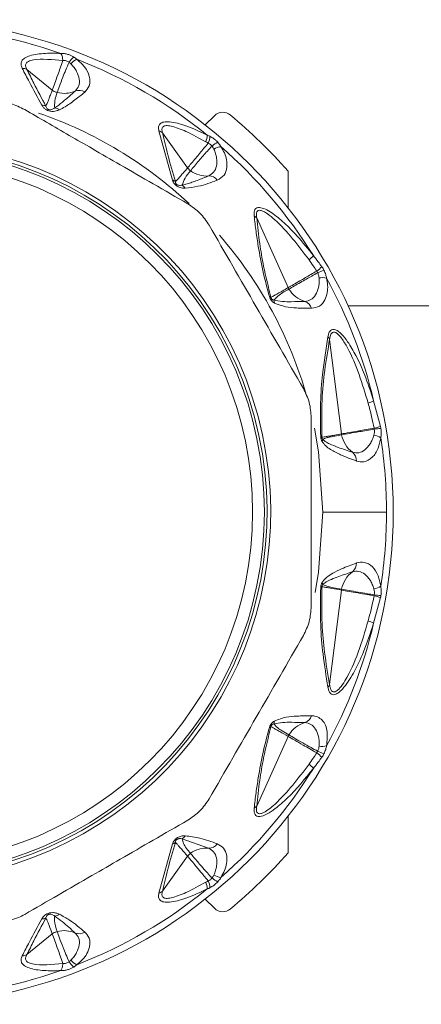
# Model space of a CAD drawing. Header units: millimetres. Extents: x -447 to 1924, y -61 to 422.
# Tile 20 of 60: x 119 to 136, y 379 to 421. Entities that reach past the tile are written whole.
import ezdxf

# ---------------------------------------------------------------- set-up
doc = ezdxf.new("R2010")
doc.units = ezdxf.units.MM

# ---------------------------------------------------------------- blocks, each defined once
blk = doc.blocks.new('Drawing View1')
at = {"color": 7, "linetype": 'Continuous', "lineweight": 18}
for p, q in [((324.67, 9.263), (323.587, 10.142)), ((331.197, 7.776), (331.59, 8.17)), ((329.801, 5.425), (329.221, 7.521)), ((330.445, 5.946), (329.374, 7.434)), ((334.732, 4.241), (334.732, 5.804)), ((334.737, 0.835), (333.394, 3.81)), ((337.288, 0.065), (341.421, 0.065)), ((337.014, -5.406), (336.508, -1.372)), ((338.387, -3.997), (338.68, -5.084)), ((336.221, -8.735), (338.936, -8.735)), ((336.508, -16.098), (337.014, -12.064)), ((338.68, -12.386), (338.387, -13.473)), ((334.737, -18.305), (333.394, -21.28)), ((334.732, -23.274), (334.732, -21.711)), ((331.341, -23.071), (330.208, -22.679)), ((329.801, -22.895), (329.221, -24.991)), ((330.445, -23.416), (329.374, -24.904)), ((331.59, -25.64), (331.197, -25.246)), ((324.67, -26.733), (323.587, -27.612))]:
    blk.add_line(p, q, dxfattribs=at)
at = {"color": 7, "linetype": 'Continuous', "lineweight": 18, "flags": 128}
for points in [[(336.221, -8.735), (336.038, -6.173), (335.861, -5.153)], [(335.889, -12.175), (336.038, -11.297), (336.221, -8.735)]]:
    blk.add_lwpolyline(points, dxfattribs=at)
at = {"color": 7, "linetype": 'Continuous', "lineweight": 18}
for radius in [15.5, 15]:
    blk.add_circle((318.221, -8.735), radius, dxfattribs=at)
for centre, radius, start, end in [((318.221, -8.735), 21, 270, 180), ((318.221, -8.735), 20.715, 70.7909, 88.7924), ((326.171, 9.961), 0.925, 129.5889, 148.2249), ((326.055, 9.896), 0.761, 116.5758, 140.5903), ((318.221, -8.735), 20.715, 50.9198, 68.7924), ((323.376, 9.751), 0.444, 61.635, 88.6537), ((325.809, 8.802), 0.452, 57.0824, 111.0736), ((325.172, 10.284), 1.162, 255.3904, 294.1143), ((324.207, 8.208), 0.417, 63.1273, 87.8975), ((324.719, 8.079), 0.427, 53.4449, 82.7909), ((318.221, -8.735), 18, 46.9592, 71.0059), ((331.944, 7.816), 0.5, 50.3376, 135), ((318.221, -8.735), 22, 41.3647, 50.3376), ((329.093, 7.118), 0.423, 48.3487, 72.4435), ((330.476, 7.37), 0.805, 337.352, 358.2718), ((330.6, 7.335), 0.796, 335.0575, 357.1112), ((318.221, -8.735), 15.768, 285, 105), ((318.221, -8.735), 15.612, 285, 105), ((332.224, 6.037), 1.116, 116.1355, 131.2401), ((331.955, 6.093), 0.761, 96.5757, 120.5903), ((318.221, -8.735), 20.715, 31.8676, 48.7924), ((331.258, 6.765), 1.168, 233.8038, 274.0521), ((331.349, 5.149), 0.452, 37.0824, 91.0736), ((329.693, 5.069), 0.372, 51.6841, 73.0823), ((329.992, 4.856), 0.413, 31.8044, 58.5199), ((333.108, 3.56), 0.379, 41.0953, 61.7317), ((318.221, -8.735), 18, 15.8753, 40.9986), ((334.711, 3.129), 1.441, 309.5516, 319.9201), ((335.049, 2.809), 1.559, 305.5589, 316.1412), ((337.098, -0.733), 2.461, 109.8898, 116.5421), ((336.198, 0.502), 0.761, 76.5756, 100.5902), ((318.221, -8.735), 20.715, 13.2231, 28.7924), ((333.884, 0.22), 0.238, 59.937, 76.7519), ((335.778, 1.379), 1.177, 211.0277, 253.9434), ((333.81, 0.158), 0.344, 3.5806, 24.3894), ((335.306, -0.179), 0.452, 17.0824, 71.0736), ((336.172, -1.529), 0.371, 24.9775, 45.1315), ((337.475, -2.025), 2.173, 288.1662, 294.8225), ((337.537, -5.341), 0.527, 187.1471, 190.9644), ((338.181, -5.234), 1.179, 190.1165, 233.9079), ((338.273, -6.204), 0.761, 56.5758, 80.5903), ((337.745, -2.237), 2.997, 282.7357, 288.1829), ((339.108, -9.976), 4.825, 94.8986, 98.2754), ((336.066, -5.761), 0.241, 62.5119, 75.0672), ((335.943, -5.601), 0.274, 332.8552, 351.1806), ((318.221, -8.735), 20.715, 0, 8.7924), ((337.202, -6.538), 0.452, 357.0824, 51.0736), ((318.221, -8.735), 20.715, 351.2076, 0), ((337.202, -10.932), 0.452, 308.9264, 2.9176), ((338.181, -12.237), 1.179, 126.0921, 169.8835), ((335.943, -11.87), 0.274, 8.8197, 27.1446), ((336.066, -11.709), 0.241, 284.9328, 297.4882), ((337.537, -12.13), 0.527, 169.0389, 172.8561), ((338.273, -11.266), 0.761, 279.4098, 303.4244), ((337.745, -15.234), 2.997, 71.8172, 77.2643), ((339.108, -7.494), 4.825, 261.7246, 265.1014), ((337.475, -15.446), 2.173, 65.1775, 71.8338), ((318.221, -8.735), 20.715, 331.2076, 346.7769), ((336.172, -15.941), 0.371, 314.8685, 335.0225), ((335.306, -17.292), 0.452, 288.9264, 342.9176), ((333.884, -17.69), 0.238, 283.2482, 300.0631), ((333.81, -17.628), 0.344, 335.6121, 356.4181), ((335.778, -18.85), 1.177, 106.0566, 148.9724), ((335.217, -18.522), 0.527, 148.0752, 155.7129), ((336.198, -17.972), 0.761, 259.4097, 283.4244), ((335.049, -20.279), 1.559, 43.8593, 54.4406), ((337.098, -16.738), 2.461, 243.4578, 250.1102), ((318.221, -8.735), 20.715, 311.2076, 328.1324), ((334.711, -20.599), 1.441, 40.0799, 50.4484), ((333.108, -21.03), 0.379, 298.2682, 318.9047), ((329.992, -22.327), 0.413, 301.4786, 328.1961), ((329.693, -22.539), 0.372, 286.9177, 308.3159), ((331.258, -24.235), 1.168, 85.9479, 126.1962), ((331.349, -22.619), 0.452, 268.9264, 322.9176), ((318.221, -8.735), 22, 309.6624, 318.6353), ((332.224, -23.507), 1.116, 228.7599, 243.8644), ((331.955, -23.564), 0.761, 239.4098, 263.4244), ((330.476, -24.84), 0.805, 1.7282, 22.648), ((330.6, -24.805), 0.796, 2.889, 24.9426), ((318.221, -8.735), 20.715, 291.2076, 309.0802), ((329.093, -24.588), 0.423, 287.5565, 311.6513), ((324.719, -25.549), 0.427, 277.2081, 306.5557), ((331.944, -25.286), 0.5, 225, 309.6624), ((324.207, -25.678), 0.417, 272.1025, 296.8728), ((325.172, -27.754), 1.162, 65.8857, 104.6096), ((325.809, -26.272), 0.452, 248.9264, 302.9176), ((323.376, -27.222), 0.444, 271.3463, 298.365), ((326.171, -27.431), 0.925, 211.775, 230.411), ((326.055, -27.367), 0.761, 219.4098, 243.4244), ((318.221, -8.735), 20.715, 271.2076, 289.209)]:
    blk.add_arc(centre, radius, start, end, dxfattribs=at)
for points, knots in [([(323.386, 10.195), (323.364, 10.249), (323.321, 10.357), (323.353, 10.508), (323.482, 10.638), (323.805, 10.775), (324.347, 10.843), (324.816, 10.832), (325.037, 10.827)], [0, 0, 0, 0, 0.103652, 0.20385, 0.314185, 0.440661, 0.737374, 1, 1, 1, 1]), ([(323.587, 10.142), (323.563, 10.19), (323.517, 10.283), (323.539, 10.408), (323.656, 10.501), (324.13, 10.62), (324.671, 10.564), (325.12, 10.518)], [0, 0, 0, 0, 0.097572, 0.186101, 0.286324, 0.407959, 1, 1, 1, 1]), ([(324.67, 9.263), (324.701, 9.348), (324.758, 9.503), (324.915, 9.935), (325.046, 10.306), (325.12, 10.518)], [0, 0, 0, 0, 0.342164, 0.623264, 1, 1, 1, 1]), ([(325.037, 10.827), (325.06, 10.779), (325.102, 10.693), (325.115, 10.572), (325.12, 10.518)], [0, 0, 0, 0, 0.559299, 1, 1, 1, 1]), ([(325.037, 10.827), (325.085, 10.826), (325.18, 10.825), (325.328, 10.79), (325.466, 10.739), (325.542, 10.696), (325.582, 10.674)], [0, 0, 0, 0, 0.273675, 0.544486, 0.766897, 1, 1, 1, 1]), ([(325.12, 10.518), (325.142, 10.521), (325.186, 10.526), (325.258, 10.513), (325.326, 10.488), (325.365, 10.462), (325.385, 10.448)], [0, 0, 0, 0, 0.255573, 0.503234, 0.749597, 1, 1, 1, 1]), ([(325.582, 10.674), (325.608, 10.657), (325.655, 10.626), (325.697, 10.592), (325.715, 10.577)], [0, 0, 0, 0, 0.55931, 1, 1, 1, 1]), ([(325.715, 10.577), (325.834, 10.472), (326.101, 10.238), (326.285, 9.83), (326.289, 9.447), (326.128, 9.264), (326.055, 9.181)], [0, 0, 0, 0, 0.209172, 0.469256, 0.760695, 1, 1, 1, 1]), ([(324.222, 8.625), (324.041, 8.954), (323.749, 9.485), (323.486, 9.999), (323.386, 10.195)], [0, 0, 0, 0, 0.620107, 1, 1, 1, 1]), ([(324.395, 8.58), (324.22, 8.907), (323.937, 9.435), (323.683, 9.947), (323.587, 10.142)], [0, 0, 0, 0, 0.619883, 1, 1, 1, 1]), ([(324.879, 9.159), (324.907, 9.241), (324.963, 9.398), (325.126, 9.842), (325.291, 10.23), (325.385, 10.448)], [0, 0, 0, 0, 0.321949, 0.6179, 1, 1, 1, 1]), ([(325.385, 10.448), (325.401, 10.436), (325.43, 10.414), (325.456, 10.39), (325.467, 10.38)], [0, 0, 0, 0, 0.555851, 1, 1, 1, 1]), ([(325.467, 10.38), (325.515, 10.327), (325.613, 10.22), (325.747, 9.996), (325.838, 9.724), (325.822, 9.432), (325.705, 9.293), (325.647, 9.223)], [0, 0, 0, 0, 0.117159, 0.239896, 0.491308, 0.745636, 1, 1, 1, 1]), ([(324.395, 8.58), (324.417, 8.627), (324.461, 8.721), (324.523, 8.878), (324.593, 9.058), (324.643, 9.191), (324.67, 9.263)], [0, 0, 0, 0, 0.21465, 0.427263, 0.688154, 1, 1, 1, 1]), ([(324.879, 9.159), (324.837, 9.173), (324.761, 9.196), (324.698, 9.242), (324.67, 9.263)], [0, 0, 0, 0, 0.559728, 1, 1, 1, 1]), ([(324.772, 8.503), (324.769, 8.601), (324.762, 8.815), (324.838, 9.038), (324.879, 9.159)], [0, 0, 0, 0, 0.455709, 1, 1, 1, 1]), ([(325.647, 9.223), (325.526, 9.115), (325.346, 8.954), (325.112, 8.757), (324.944, 8.622), (324.83, 8.543), (324.772, 8.503)], [0, 0, 0, 0, 0.425602, 0.634107, 0.812726, 1, 1, 1, 1]), ([(326.055, 9.181), (325.917, 9.067), (325.712, 8.896), (325.426, 8.688), (325.212, 8.543), (325.055, 8.463), (324.973, 8.422)], [0, 0, 0, 0, 0.420929, 0.628617, 0.808166, 1, 1, 1, 1]), ([(323.49, 8.43), (323.8, 8.251), (324.429, 7.888), (325.395, 7.331), (326.446, 6.724), (327.641, 6.033), (329.009, 5.244), (329.96, 4.695), (330.452, 4.411)], [0, 0, 0, 0, 0.135419, 0.274991, 0.415244, 0.585607, 0.785782, 1, 1, 1, 1]), ([(324.973, 8.422), (324.931, 8.405), (324.855, 8.374), (324.724, 8.35), (324.594, 8.353), (324.465, 8.389), (324.359, 8.453), (324.278, 8.534), (324.242, 8.593), (324.222, 8.625)], [0, 0, 0, 0, 0.1952, 0.351587, 0.494569, 0.605688, 0.718068, 0.846595, 1, 1, 1, 1]), ([(324.772, 8.503), (324.732, 8.475), (324.682, 8.44), (324.588, 8.421), (324.54, 8.422), (324.504, 8.433), (324.483, 8.442), (324.465, 8.454), (324.438, 8.48), (324.412, 8.523), (324.401, 8.559), (324.395, 8.58)], [0, 0, 0, 0, 0.388853, 0.491139, 0.578102, 0.60706, 0.635628, 0.665912, 0.700316, 0.824763, 1, 1, 1, 1]), ([(329.221, 7.521), (329.211, 7.583), (329.192, 7.703), (329.263, 7.84), (329.429, 7.915), (329.794, 7.917), (330.439, 7.74), (330.978, 7.487), (331.28, 7.345)], [0, 0, 0, 0, 0.0941997, 0.1824988, 0.2787751, 0.3896574, 0.6579794, 1, 1, 1, 1]), ([(329.374, 7.434), (329.361, 7.491), (329.341, 7.573), (329.362, 7.657), (329.396, 7.703), (329.452, 7.735), (329.562, 7.755), (329.863, 7.712), (330.446, 7.481), (330.937, 7.213), (331.218, 7.06)], [0, 0, 0, 0, 0.088148, 0.127362, 0.165638, 0.20809, 0.253003, 0.357761, 0.633199, 1, 1, 1, 1]), ([(329.924, 5.361), (329.812, 5.744), (329.603, 6.457), (329.447, 7.126), (329.374, 7.434)], [0, 0, 0, 0, 0.53826, 1, 1, 1, 1]), ([(331.28, 7.345), (331.301, 7.336), (331.34, 7.32), (331.378, 7.302), (331.395, 7.295)], [0, 0, 0, 0, 0.5583762, 1, 1, 1, 1]), ([(331.395, 7.295), (331.453, 7.263), (331.543, 7.214), (331.657, 7.119), (331.707, 7.065), (331.732, 7.038)], [0, 0, 0, 0, 0.482193, 0.740263, 1, 1, 1, 1]), ([(330.445, 5.946), (330.493, 6.003), (330.579, 6.105), (330.773, 6.337), (331.007, 6.617), (331.2, 6.852), (331.321, 6.999)], [0, 0, 0, 0, 0.28629, 0.510661, 0.69222, 1, 1, 1, 1]), ([(330.569, 5.823), (330.617, 5.882), (330.703, 5.986), (330.904, 6.222), (331.145, 6.505), (331.356, 6.733), (331.488, 6.876)], [0, 0, 0, 0, 0.287161, 0.511571, 0.692984, 1, 1, 1, 1]), ([(331.218, 7.06), (331.237, 7.049), (331.272, 7.029), (331.306, 7.008), (331.321, 6.999)], [0, 0, 0, 0, 0.557314, 1, 1, 1, 1]), ([(331.321, 6.999), (331.356, 6.984), (331.42, 6.955), (331.467, 6.901), (331.488, 6.876)], [0, 0, 0, 0, 0.5416872, 1, 1, 1, 1]), ([(331.568, 6.749), (331.595, 6.683), (331.65, 6.549), (331.7, 6.293), (331.692, 6.006), (331.577, 5.737), (331.42, 5.646), (331.341, 5.601)], [0, 0, 0, 0, 0.117118, 0.239833, 0.491188, 0.745502, 1, 1, 1, 1]), ([(331.488, 6.876), (331.506, 6.852), (331.536, 6.81), (331.558, 6.767), (331.568, 6.749)], [0, 0, 0, 0, 0.574767, 1, 1, 1, 1]), ([(331.868, 6.849), (331.921, 6.759), (332.037, 6.564), (332.122, 6.26), (332.136, 5.927), (332.026, 5.601), (331.818, 5.483), (331.71, 5.421)], [0, 0, 0, 0, 0.136663, 0.294577, 0.479617, 0.72985, 1, 1, 1, 1]), ([(331.732, 7.038), (331.762, 7.002), (331.814, 6.94), (331.852, 6.876), (331.868, 6.849)], [0, 0, 0, 0, 0.579744, 1, 1, 1, 1]), ([(329.924, 5.361), (329.962, 5.4), (330.04, 5.479), (330.159, 5.615), (330.295, 5.77), (330.392, 5.884), (330.445, 5.946)], [0, 0, 0, 0, 0.213459, 0.429379, 0.690191, 1, 1, 1, 1]), ([(330.569, 5.823), (330.543, 5.843), (330.496, 5.879), (330.461, 5.926), (330.445, 5.946)], [0, 0, 0, 0, 0.559847, 1, 1, 1, 1]), ([(330.208, 5.209), (330.244, 5.31), (330.324, 5.529), (330.483, 5.72), (330.569, 5.823)], [0, 0, 0, 0, 0.460533, 1, 1, 1, 1]), ([(331.341, 5.601), (331.18, 5.536), (330.943, 5.441), (330.638, 5.331), (330.424, 5.259), (330.281, 5.226), (330.208, 5.209)], [0, 0, 0, 0, 0.4296326, 0.6364131, 0.8132291, 1, 1, 1, 1]), ([(330.343, 5.074), (330.305, 5.075), (330.237, 5.077), (330.133, 5.099), (330.044, 5.134), (329.962, 5.185), (329.889, 5.254), (329.832, 5.34), (329.812, 5.396), (329.801, 5.425)], [0, 0, 0, 0, 0.202674, 0.363901, 0.493169, 0.594446, 0.716905, 0.852714, 1, 1, 1, 1]), ([(330.208, 5.209), (330.182, 5.204), (330.138, 5.195), (330.072, 5.197), (330.02, 5.211), (329.984, 5.232), (329.966, 5.249), (329.951, 5.267), (329.938, 5.29), (329.927, 5.324), (329.925, 5.346), (329.924, 5.361)], [0, 0, 0, 0, 0.274116, 0.463193, 0.592982, 0.653123, 0.685145, 0.720858, 0.783468, 0.856593, 1, 1, 1, 1]), ([(331.71, 5.421), (331.446, 5.321), (331.028, 5.161), (330.528, 5.098), (330.343, 5.074)], [0, 0, 0, 0, 0.629625, 1, 1, 1, 1]), ([(333.287, 3.894), (333.284, 3.948), (333.278, 4.051), (333.312, 4.171), (333.389, 4.246), (333.608, 4.276), (334.049, 4.042), (334.586, 3.595), (335.192, 2.983), (335.585, 2.489), (335.814, 2.202)], [0, 0, 0, 0, 0.054232, 0.103303, 0.150337, 0.200897, 0.369635, 0.542742, 0.734318, 1, 1, 1, 1]), ([(333.939, 0.451), (333.844, 0.806), (333.645, 1.554), (333.479, 2.466), (333.36, 3.254), (333.312, 3.677), (333.287, 3.894)], [0, 0, 0, 0, 0.283427, 0.598157, 0.79281, 1, 1, 1, 1]), ([(333.394, 3.81), (333.387, 3.861), (333.376, 3.955), (333.396, 4.068), (333.456, 4.134), (333.559, 4.138), (333.694, 4.088), (333.902, 3.961), (334.613, 3.367), (335.166, 2.633), (335.629, 2.018)], [0, 0, 0, 0, 0.051613, 0.09536, 0.137319, 0.180165, 0.228028, 0.285272, 0.402314, 1, 1, 1, 1]), ([(334.003, 0.425), (333.89, 0.873), (333.688, 1.674), (333.506, 2.79), (333.433, 3.449), (333.394, 3.81)], [0, 0, 0, 0, 0.364986, 0.653176, 1, 1, 1, 1]), ([(331.367, 3.496), (332.036, 2.336), (333.376, 0.016), (334.716, -2.305), (335.386, -3.466)], [0, 0, 0, 0, 0.499632, 1, 1, 1, 1]), ([(335.814, 2.202), (335.882, 2.116), (336.005, 1.961), (336.121, 1.8), (336.172, 1.729)], [0, 0, 0, 0, 0.555292, 1, 1, 1, 1]), ([(335.629, 2.018), (335.69, 1.931), (335.801, 1.774), (335.908, 1.613), (335.955, 1.541)], [0, 0, 0, 0, 0.554562, 1, 1, 1, 1]), ([(336.172, 1.729), (336.19, 1.702), (336.223, 1.655), (336.249, 1.604), (336.261, 1.581)], [0, 0, 0, 0, 0.560194, 1, 1, 1, 1]), ([(334.737, 0.835), (334.805, 0.874), (334.927, 0.944), (335.203, 1.104), (335.527, 1.291), (335.791, 1.445), (335.955, 1.541)], [0, 0, 0, 0, 0.294538, 0.521008, 0.701872, 1, 1, 1, 1]), ([(334.77, 0.773), (334.839, 0.813), (334.96, 0.884), (335.238, 1.043), (335.563, 1.229), (335.831, 1.377), (335.999, 1.469)], [0, 0, 0, 0, 0.294643, 0.521096, 0.701932, 1, 1, 1, 1]), ([(335.955, 1.541), (335.964, 1.528), (335.981, 1.505), (335.993, 1.48), (335.999, 1.469)], [0, 0, 0, 0, 0.560007, 1, 1, 1, 1]), ([(335.999, 1.469), (336.015, 1.427), (336.045, 1.354), (336.054, 1.281), (336.059, 1.25)], [0, 0, 0, 0, 0.5711685, 1, 1, 1, 1]), ([(336.261, 1.581), (336.291, 1.515), (336.343, 1.4), (336.366, 1.289), (336.375, 1.242)], [0, 0, 0, 0, 0.578726, 1, 1, 1, 1]), ([(336.059, 1.25), (336.062, 1.179), (336.068, 1.034), (336.027, 0.776), (335.922, 0.509), (335.722, 0.296), (335.542, 0.264), (335.453, 0.249)], [0, 0, 0, 0, 0.117122, 0.23984, 0.491204, 0.745529, 1, 1, 1, 1]), ([(336.375, 1.242), (336.394, 1.138), (336.436, 0.913), (336.411, 0.595), (336.307, 0.274), (336.09, 0.012), (335.856, -0.026), (335.738, -0.046)], [0, 0, 0, 0, 0.137707, 0.297654, 0.485766, 0.740451, 1, 1, 1, 1]), ([(334.153, 0.18), (334.127, 0.197), (334.081, 0.228), (334.025, 0.287), (333.987, 0.34), (333.958, 0.393), (333.946, 0.431), (333.939, 0.451)], [0, 0, 0, 0, 0.303841, 0.543349, 0.671179, 0.821746, 1, 1, 1, 1]), ([(334.003, 0.425), (334.053, 0.451), (334.15, 0.501), (334.308, 0.591), (334.504, 0.701), (334.652, 0.786), (334.737, 0.835)], [0, 0, 0, 0, 0.199401, 0.389589, 0.65075, 1, 1, 1, 1]), ([(334.123, 0.3), (334.109, 0.306), (334.085, 0.315), (334.053, 0.337), (334.033, 0.357), (334.021, 0.374), (334.013, 0.391), (334.006, 0.408), (334.004, 0.419), (334.003, 0.425)], [0, 0, 0, 0, 0.336697, 0.565233, 0.658713, 0.752306, 0.821694, 0.902667, 1, 1, 1, 1]), ([(334.123, 0.3), (334.199, 0.377), (334.388, 0.566), (334.627, 0.696), (334.77, 0.773)], [0, 0, 0, 0, 0.4048735, 1, 1, 1, 1]), ([(334.77, 0.773), (334.763, 0.784), (334.751, 0.804), (334.741, 0.826), (334.737, 0.835)], [0, 0, 0, 0, 0.559976, 1, 1, 1, 1]), ([(335.453, 0.249), (335.258, 0.244), (334.931, 0.236), (334.496, 0.231), (334.243, 0.278), (334.123, 0.3)], [0, 0, 0, 0, 0.437384, 0.734604, 1, 1, 1, 1]), ([(335.738, -0.046), (335.522, -0.042), (335.158, -0.036), (334.641, -0.007), (334.313, 0.119), (334.153, 0.18)], [0, 0, 0, 0, 0.427707, 0.722359, 1, 1, 1, 1]), ([(336.434, -1.266), (336.447, -1.208), (336.471, -1.099), (336.542, -0.985), (336.64, -0.931), (336.802, -0.957), (337.031, -1.142), (337.33, -1.525), (337.666, -2.108), (338.049, -2.954), (338.264, -3.618), (338.387, -3.997)], [0, 0, 0, 0, 0.053488, 0.101165, 0.145724, 0.192526, 0.283011, 0.383772, 0.541991, 0.738283, 1, 1, 1, 1]), ([(336.508, -1.372), (336.517, -1.316), (336.535, -1.213), (336.589, -1.101), (336.669, -1.05), (336.774, -1.075), (336.894, -1.171), (337.07, -1.383), (337.606, -2.283), (337.904, -3.268), (338.152, -4.089)], [0, 0, 0, 0, 0.051327, 0.09442, 0.134349, 0.174419, 0.220939, 0.27713, 0.398157, 1, 1, 1, 1]), ([(336.128, -5.528), (336.118, -5.033), (336.097, -4.091), (336.211, -2.658), (336.351, -1.786), (336.434, -1.266)], [0, 0, 0, 0, 0.308412, 0.587789, 1, 1, 1, 1]), ([(336.178, -5.547), (336.17, -5.008), (336.155, -3.991), (336.295, -2.613), (336.434, -1.806), (336.508, -1.372)], [0, 0, 0, 0, 0.342559, 0.646235, 1, 1, 1, 1]), ([(338.152, -4.089), (338.203, -4.282), (338.295, -4.636), (338.371, -4.995), (338.406, -5.16)], [0, 0, 0, 0, 0.5430458, 1, 1, 1, 1]), ([(335.721, -4.716), (335.721, -6.055), (335.721, -8.735), (335.721, -11.414), (335.721, -12.754)], [0, 0, 0, 0, 0.499933, 1, 1, 1, 1]), ([(336.178, -5.547), (336.238, -5.538), (336.349, -5.521), (336.528, -5.49), (336.747, -5.453), (336.915, -5.423), (337.014, -5.406)], [0, 0, 0, 0, 0.215335, 0.398234, 0.642077, 1, 1, 1, 1]), ([(336.214, -5.643), (336.264, -5.616), (336.365, -5.564), (336.543, -5.533), (336.76, -5.488), (336.923, -5.458), (337.02, -5.441)], [0, 0, 0, 0, 0.201655, 0.404918, 0.64705, 1, 1, 1, 1]), ([(337.014, -5.406), (337.112, -5.389), (337.287, -5.358), (337.775, -5.272), (338.179, -5.2), (338.406, -5.16)], [0, 0, 0, 0, 0.351286, 0.635427, 1, 1, 1, 1]), ([(337.02, -5.441), (337.121, -5.423), (337.302, -5.391), (337.795, -5.304), (338.194, -5.237), (338.414, -5.201)], [0, 0, 0, 0, 0.361519, 0.649049, 1, 1, 1, 1]), ([(338.398, -5.453), (338.376, -5.521), (338.333, -5.659), (338.206, -5.887), (338.016, -6.102), (337.755, -6.234), (337.576, -6.202), (337.486, -6.187)], [0, 0, 0, 0, 0.117161, 0.239899, 0.491313, 0.74564, 1, 1, 1, 1]), ([(338.414, -5.201), (338.417, -5.249), (338.423, -5.337), (338.406, -5.417), (338.398, -5.453)], [0, 0, 0, 0, 0.543645, 1, 1, 1, 1]), ([(338.406, -5.16), (338.408, -5.167), (338.411, -5.181), (338.413, -5.195), (338.414, -5.201)], [0, 0, 0, 0, 0.560002, 1, 1, 1, 1]), ([(338.68, -5.084), (338.684, -5.099), (338.69, -5.127), (338.694, -5.156), (338.696, -5.168)], [0, 0, 0, 0, 0.560051, 1, 1, 1, 1]), ([(338.696, -5.168), (338.704, -5.246), (338.719, -5.387), (338.701, -5.512), (338.693, -5.569)], [0, 0, 0, 0, 0.5520112, 1, 1, 1, 1]), ([(336.187, -5.726), (336.171, -5.694), (336.15, -5.65), (336.133, -5.579), (336.13, -5.546), (336.128, -5.528)], [0, 0, 0, 0, 0.527893, 0.749645, 1, 1, 1, 1]), ([(336.214, -5.643), (336.208, -5.636), (336.198, -5.623), (336.187, -5.601), (336.181, -5.581), (336.178, -5.564), (336.178, -5.553), (336.178, -5.547)], [0, 0, 0, 0, 0.312066, 0.577689, 0.709478, 0.846396, 1, 1, 1, 1]), ([(337.654, -6.561), (337.428, -6.478), (337.059, -6.343), (336.618, -6.115), (336.347, -5.939), (336.234, -5.789), (336.187, -5.726)], [0, 0, 0, 0, 0.456555, 0.748856, 0.894627, 1, 1, 1, 1]), ([(337.486, -6.187), (337.28, -6.12), (336.945, -6.011), (336.562, -5.854), (336.344, -5.757), (336.25, -5.675), (336.214, -5.643)], [0, 0, 0, 0, 0.4707383, 0.7668788, 0.9086034, 1, 1, 1, 1]), ([(338.693, -5.569), (338.661, -5.725), (338.591, -6.075), (338.328, -6.438), (337.999, -6.631), (337.761, -6.583), (337.654, -6.561)], [0, 0, 0, 0, 0.2100777, 0.4720648, 0.7629125, 1, 1, 1, 1]), ([(336.187, -11.744), (336.214, -11.703), (336.275, -11.614), (336.43, -11.478), (336.678, -11.318), (337.105, -11.113), (337.441, -10.988), (337.654, -10.909)], [0, 0, 0, 0, 0.063949, 0.139633, 0.317237, 0.568463, 1, 1, 1, 1]), ([(337.654, -10.909), (337.771, -10.887), (338.011, -10.841), (338.336, -11.043), (338.591, -11.396), (338.661, -11.744), (338.693, -11.901)], [0, 0, 0, 0, 0.259149, 0.531128, 0.788083, 1, 1, 1, 1]), ([(336.214, -11.828), (336.263, -11.787), (336.384, -11.688), (336.614, -11.595), (336.985, -11.446), (337.291, -11.347), (337.486, -11.283)], [0, 0, 0, 0, 0.12348, 0.298954, 0.554672, 1, 1, 1, 1]), ([(337.486, -11.283), (337.576, -11.268), (337.755, -11.236), (338.016, -11.368), (338.206, -11.583), (338.333, -11.811), (338.376, -11.949), (338.398, -12.017)], [0, 0, 0, 0, 0.25439, 0.508653, 0.760076, 0.882848, 1, 1, 1, 1]), ([(336.128, -11.942), (336.13, -11.926), (336.133, -11.892), (336.149, -11.82), (336.172, -11.775), (336.187, -11.744)], [0, 0, 0, 0, 0.222827, 0.488483, 1, 1, 1, 1]), ([(336.434, -16.204), (336.359, -15.743), (336.227, -14.918), (336.099, -13.506), (336.118, -12.492), (336.128, -11.942)], [0, 0, 0, 0, 0.366467, 0.656613, 1, 1, 1, 1]), ([(336.508, -16.098), (336.431, -15.646), (336.292, -14.838), (336.155, -13.456), (336.17, -12.461), (336.178, -11.923)], [0, 0, 0, 0, 0.368099, 0.658336, 1, 1, 1, 1]), ([(336.178, -11.923), (336.178, -11.918), (336.178, -11.908), (336.181, -11.89), (336.187, -11.869), (336.199, -11.847), (336.208, -11.834), (336.214, -11.828)], [0, 0, 0, 0, 0.1325738, 0.2714669, 0.4378353, 0.6868287, 1, 1, 1, 1]), ([(337.014, -12.064), (336.874, -12.04), (336.677, -12.005), (336.43, -11.963), (336.291, -11.939), (336.21, -11.928), (336.178, -11.923)], [0, 0, 0, 0, 0.5028072, 0.7085926, 0.8855603, 1, 1, 1, 1]), ([(337.02, -12.029), (336.904, -12.007), (336.713, -11.97), (336.437, -11.925), (336.29, -11.861), (336.214, -11.828)], [0, 0, 0, 0, 0.426007, 0.700145, 1, 1, 1, 1]), ([(338.406, -12.311), (338.307, -12.293), (338.061, -12.249), (337.69, -12.183), (337.279, -12.111), (337.111, -12.081), (337.014, -12.064)], [0, 0, 0, 0, 0.155639, 0.387571, 0.650535, 1, 1, 1, 1]), ([(338.414, -12.269), (338.314, -12.253), (338.067, -12.213), (337.696, -12.148), (337.285, -12.077), (337.116, -12.047), (337.02, -12.029)], [0, 0, 0, 0, 0.155657, 0.38755, 0.650476, 1, 1, 1, 1]), ([(338.398, -12.017), (338.406, -12.058), (338.423, -12.138), (338.417, -12.226), (338.414, -12.269)], [0, 0, 0, 0, 0.510723, 1, 1, 1, 1]), ([(338.693, -11.901), (338.702, -11.974), (338.719, -12.101), (338.703, -12.242), (338.696, -12.302)], [0, 0, 0, 0, 0.572072, 1, 1, 1, 1]), ([(338.406, -12.311), (338.364, -12.506), (338.288, -12.865), (338.195, -13.219), (338.152, -13.381)], [0, 0, 0, 0, 0.542941, 1, 1, 1, 1]), ([(338.414, -12.269), (338.412, -12.277), (338.41, -12.291), (338.407, -12.305), (338.406, -12.311)], [0, 0, 0, 0, 0.55978, 1, 1, 1, 1]), ([(338.696, -12.302), (338.693, -12.318), (338.689, -12.346), (338.683, -12.374), (338.68, -12.386)], [0, 0, 0, 0, 0.559761, 1, 1, 1, 1]), ([(338.152, -13.381), (337.883, -14.285), (337.572, -15.329), (336.985, -16.201), (336.838, -16.348), (336.741, -16.407), (336.655, -16.415), (336.585, -16.362), (336.534, -16.253), (336.517, -16.152), (336.508, -16.098)], [0, 0, 0, 0, 0.656198, 0.757587, 0.799792, 0.836227, 0.871671, 0.907777, 0.950014, 1, 1, 1, 1]), ([(338.387, -13.473), (338.252, -13.887), (338.011, -14.625), (337.56, -15.579), (337.176, -16.175), (336.89, -16.447), (336.742, -16.528), (336.624, -16.533), (336.536, -16.479), (336.47, -16.367), (336.446, -16.26), (336.434, -16.204)], [0, 0, 0, 0, 0.285538, 0.509527, 0.703242, 0.765072, 0.819711, 0.859429, 0.901399, 0.9481, 1, 1, 1, 1]), ([(335.386, -14.004), (334.716, -15.165), (333.376, -17.486), (332.036, -19.806), (331.367, -20.966)], [0, 0, 0, 0, 0.500234, 1, 1, 1, 1]), ([(335.738, -17.424), (335.528, -17.428), (335.173, -17.434), (334.657, -17.461), (334.322, -17.587), (334.153, -17.65)], [0, 0, 0, 0, 0.415711, 0.705132, 1, 1, 1, 1]), ([(336.375, -18.712), (336.4, -18.474), (336.452, -17.98), (336.212, -17.599), (335.956, -17.444), (335.803, -17.43), (335.738, -17.424)], [0, 0, 0, 0, 0.323235, 0.671392, 0.858958, 1, 1, 1, 1]), ([(333.939, -17.921), (333.844, -18.276), (333.645, -19.025), (333.479, -19.938), (333.36, -20.726), (333.312, -21.147), (333.287, -21.364)], [0, 0, 0, 0, 0.2837068, 0.5987607, 0.793171, 1, 1, 1, 1]), ([(334.003, -17.896), (333.89, -18.344), (333.688, -19.145), (333.506, -20.261), (333.433, -20.92), (333.394, -21.28)], [0, 0, 0, 0, 0.365567, 0.653732, 1, 1, 1, 1]), ([(334.153, -17.65), (334.126, -17.668), (334.078, -17.701), (334.021, -17.761), (333.984, -17.815), (333.957, -17.865), (333.945, -17.901), (333.939, -17.921)], [0, 0, 0, 0, 0.317365, 0.562223, 0.68531, 0.828098, 1, 1, 1, 1]), ([(334.123, -17.771), (334.108, -17.776), (334.083, -17.786), (334.051, -17.809), (334.031, -17.83), (334.02, -17.846), (334.012, -17.862), (334.006, -17.879), (334.004, -17.89), (334.003, -17.896)], [0, 0, 0, 0, 0.350592, 0.583117, 0.673422, 0.761724, 0.827666, 0.905665, 1, 1, 1, 1]), ([(334.737, -18.305), (334.617, -18.236), (334.444, -18.137), (334.23, -18.017), (334.106, -17.948), (334.034, -17.911), (334.003, -17.896)], [0, 0, 0, 0, 0.493755, 0.710629, 0.876371, 1, 1, 1, 1]), ([(335.453, -17.719), (335.263, -17.714), (334.944, -17.706), (334.509, -17.701), (334.25, -17.748), (334.123, -17.771)], [0, 0, 0, 0, 0.425144, 0.717363, 1, 1, 1, 1]), ([(334.77, -18.243), (334.676, -18.186), (334.516, -18.087), (334.28, -17.952), (334.176, -17.832), (334.123, -17.771)], [0, 0, 0, 0, 0.40792, 0.697704, 1, 1, 1, 1]), ([(336.059, -18.72), (336.062, -18.649), (336.068, -18.504), (336.027, -18.246), (335.922, -17.979), (335.722, -17.766), (335.542, -17.735), (335.453, -17.719)], [0, 0, 0, 0, 0.117146, 0.239913, 0.491348, 0.745631, 1, 1, 1, 1]), ([(335.955, -19.011), (335.756, -18.895), (335.402, -18.689), (334.976, -18.443), (334.822, -18.354), (334.737, -18.305)], [0, 0, 0, 0, 0.365428, 0.649355, 1, 1, 1, 1]), ([(335.999, -18.939), (335.902, -18.886), (335.672, -18.762), (335.346, -18.575), (334.995, -18.374), (334.852, -18.291), (334.77, -18.243)], [0, 0, 0, 0, 0.171049, 0.404806, 0.657867, 1, 1, 1, 1]), ([(335.999, -18.939), (336.015, -18.898), (336.044, -18.825), (336.054, -18.752), (336.059, -18.72)], [0, 0, 0, 0, 0.552472, 1, 1, 1, 1]), ([(336.261, -19.051), (336.29, -18.987), (336.342, -18.872), (336.365, -18.761), (336.375, -18.712)], [0, 0, 0, 0, 0.5601162, 1, 1, 1, 1]), ([(335.629, -19.488), (335.69, -19.401), (335.801, -19.244), (335.908, -19.083), (335.955, -19.011)], [0, 0, 0, 0, 0.554562, 1, 1, 1, 1]), ([(335.814, -19.672), (335.882, -19.586), (336.005, -19.431), (336.121, -19.27), (336.172, -19.199)], [0, 0, 0, 0, 0.555292, 1, 1, 1, 1]), ([(335.955, -19.011), (335.964, -18.998), (335.981, -18.975), (335.993, -18.95), (335.999, -18.939)], [0, 0, 0, 0, 0.560007, 1, 1, 1, 1]), ([(336.172, -19.199), (336.19, -19.172), (336.223, -19.125), (336.249, -19.074), (336.261, -19.051)], [0, 0, 0, 0, 0.560194, 1, 1, 1, 1]), ([(333.287, -21.364), (333.284, -21.42), (333.278, -21.526), (333.315, -21.647), (333.396, -21.719), (333.564, -21.738), (333.844, -21.626), (334.249, -21.352), (334.948, -20.74), (335.456, -20.113), (335.814, -19.672)], [0, 0, 0, 0, 0.055904, 0.10622, 0.153662, 0.203296, 0.307891, 0.418501, 0.590067, 1, 1, 1, 1]), ([(333.394, -21.28), (333.387, -21.332), (333.375, -21.43), (333.398, -21.543), (333.461, -21.606), (333.566, -21.607), (333.808, -21.512), (334.58, -20.877), (335.172, -20.094), (335.629, -19.488)], [0, 0, 0, 0, 0.053191, 0.098086, 0.139814, 0.182632, 0.23063, 0.405048, 1, 1, 1, 1]), ([(330.452, -21.881), (329.961, -22.164), (329.01, -22.714), (327.638, -23.506), (325.797, -24.568), (324.445, -25.349), (323.49, -25.9)], [0, 0, 0, 0, 0.21393, 0.414834, 0.587057, 1, 1, 1, 1]), ([(330.343, -22.544), (330.289, -22.546), (330.189, -22.549), (330.042, -22.601), (329.939, -22.674), (329.875, -22.743), (329.829, -22.819), (329.811, -22.869), (329.801, -22.895)], [0, 0, 0, 0, 0.288282, 0.527872, 0.63604, 0.745985, 0.866726, 1, 1, 1, 1]), ([(330.208, -22.679), (330.168, -22.671), (330.121, -22.661), (330.05, -22.673), (330.021, -22.682), (329.996, -22.695), (329.975, -22.71), (329.959, -22.726), (329.941, -22.753), (329.927, -22.79), (329.925, -22.816), (329.924, -22.831)], [0, 0, 0, 0, 0.417962, 0.499227, 0.568004, 0.625153, 0.663526, 0.70174, 0.744407, 0.854368, 1, 1, 1, 1]), ([(330.569, -23.293), (330.451, -23.157), (330.285, -22.967), (330.225, -22.743), (330.208, -22.679)], [0, 0, 0, 0, 0.71325, 1, 1, 1, 1]), ([(331.71, -22.891), (331.471, -22.801), (331.052, -22.642), (330.556, -22.574), (330.343, -22.544)], [0, 0, 0, 0, 0.570277, 1, 1, 1, 1]), ([(329.924, -22.831), (329.812, -23.214), (329.603, -23.927), (329.447, -24.596), (329.374, -24.904)], [0, 0, 0, 0, 0.538008, 1, 1, 1, 1]), ([(330.445, -23.416), (330.356, -23.312), (330.229, -23.163), (330.073, -22.987), (329.989, -22.895), (329.942, -22.849), (329.924, -22.831)], [0, 0, 0, 0, 0.520969, 0.746084, 0.897635, 1, 1, 1, 1]), ([(331.568, -24.219), (331.595, -24.153), (331.65, -24.019), (331.7, -23.763), (331.692, -23.476), (331.577, -23.207), (331.42, -23.116), (331.341, -23.071)], [0, 0, 0, 0, 0.117149, 0.239869, 0.491247, 0.745575, 1, 1, 1, 1]), ([(331.868, -24.32), (331.925, -24.222), (332.046, -24.016), (332.128, -23.697), (332.13, -23.358), (332.006, -23.053), (331.806, -22.944), (331.71, -22.891)], [0, 0, 0, 0, 0.146737, 0.311562, 0.506363, 0.761707, 1, 1, 1, 1]), ([(330.569, -23.293), (330.543, -23.313), (330.496, -23.35), (330.461, -23.396), (330.445, -23.416)], [0, 0, 0, 0, 0.559847, 1, 1, 1, 1]), ([(331.321, -24.469), (331.26, -24.394), (331.11, -24.211), (330.915, -23.978), (330.731, -23.758), (330.564, -23.558), (330.488, -23.467), (330.445, -23.416)], [0, 0, 0, 0, 0.154753, 0.378155, 0.536035, 0.740167, 1, 1, 1, 1]), ([(331.488, -24.346), (331.42, -24.274), (331.253, -24.099), (331.052, -23.864), (330.861, -23.642), (330.689, -23.439), (330.612, -23.346), (330.569, -23.293)], [0, 0, 0, 0, 0.154429, 0.377318, 0.534784, 0.73906, 1, 1, 1, 1]), ([(331.321, -24.469), (331.337, -24.463), (331.369, -24.451), (331.414, -24.422), (331.455, -24.387), (331.477, -24.36), (331.488, -24.346)], [0, 0, 0, 0, 0.252688, 0.501352, 0.749494, 1, 1, 1, 1]), ([(331.488, -24.346), (331.505, -24.323), (331.535, -24.282), (331.558, -24.238), (331.568, -24.219)], [0, 0, 0, 0, 0.549544, 1, 1, 1, 1]), ([(331.732, -24.509), (331.761, -24.474), (331.812, -24.412), (331.851, -24.348), (331.868, -24.32)], [0, 0, 0, 0, 0.554606, 1, 1, 1, 1]), ([(329.374, -24.904), (329.361, -24.961), (329.341, -25.043), (329.362, -25.127), (329.396, -25.173), (329.452, -25.205), (329.562, -25.225), (329.863, -25.182), (330.446, -24.951), (330.937, -24.683), (331.218, -24.53)], [0, 0, 0, 0, 0.08814, 0.127354, 0.16563, 0.208084, 0.253003, 0.357789, 0.633246, 1, 1, 1, 1]), ([(331.218, -24.53), (331.237, -24.519), (331.272, -24.499), (331.306, -24.478), (331.321, -24.469)], [0, 0, 0, 0, 0.557314, 1, 1, 1, 1]), ([(331.28, -24.815), (331.301, -24.806), (331.34, -24.79), (331.378, -24.773), (331.395, -24.765)], [0, 0, 0, 0, 0.558376, 1, 1, 1, 1]), ([(331.395, -24.765), (331.453, -24.733), (331.543, -24.684), (331.657, -24.589), (331.707, -24.536), (331.732, -24.509)], [0, 0, 0, 0, 0.483067, 0.740048, 1, 1, 1, 1]), ([(329.221, -24.991), (329.211, -25.054), (329.192, -25.174), (329.263, -25.31), (329.429, -25.385), (329.794, -25.387), (330.439, -25.21), (330.978, -24.957), (331.28, -24.815)], [0, 0, 0, 0, 0.0944189, 0.1824922, 0.2787502, 0.3896868, 0.6580242, 1, 1, 1, 1]), ([(322.887, -26.15), (323.003, -26.114), (323.214, -26.049), (323.404, -25.947), (323.49, -25.9)], [0, 0, 0, 0, 0.54545, 1, 1, 1, 1]), ([(324.973, -25.892), (324.926, -25.874), (324.843, -25.84), (324.699, -25.818), (324.561, -25.829), (324.437, -25.873), (324.345, -25.936), (324.273, -26.012), (324.24, -26.066), (324.222, -26.095)], [0, 0, 0, 0, 0.215253, 0.384528, 0.526066, 0.634008, 0.741365, 0.859377, 1, 1, 1, 1]), ([(324.772, -25.973), (324.733, -25.945), (324.679, -25.909), (324.585, -25.89), (324.539, -25.893), (324.512, -25.9), (324.49, -25.909), (324.464, -25.924), (324.435, -25.953), (324.411, -25.997), (324.401, -26.031), (324.395, -26.05)], [0, 0, 0, 0, 0.388357, 0.520208, 0.561559, 0.599385, 0.626917, 0.655418, 0.720654, 0.8386, 1, 1, 1, 1]), ([(324.879, -26.63), (324.821, -26.469), (324.741, -26.245), (324.765, -26.033), (324.772, -25.973)], [0, 0, 0, 0, 0.713706, 1, 1, 1, 1]), ([(325.647, -26.693), (325.463, -26.527), (325.182, -26.271), (324.878, -26.05), (324.772, -25.973)], [0, 0, 0, 0, 0.653194, 1, 1, 1, 1]), ([(326.055, -26.651), (325.846, -26.473), (325.525, -26.198), (325.117, -25.972), (324.973, -25.892)], [0, 0, 0, 0, 0.647777, 1, 1, 1, 1]), ([(324.222, -26.095), (324.041, -26.424), (323.749, -26.955), (323.486, -27.47), (323.386, -27.665)], [0, 0, 0, 0, 0.620302, 1, 1, 1, 1]), ([(324.395, -26.05), (324.22, -26.377), (323.937, -26.905), (323.683, -27.417), (323.587, -27.612)], [0, 0, 0, 0, 0.620078, 1, 1, 1, 1]), ([(324.67, -26.733), (324.625, -26.612), (324.56, -26.441), (324.479, -26.238), (324.434, -26.131), (324.407, -26.074), (324.395, -26.05)], [0, 0, 0, 0, 0.523004, 0.738676, 0.891237, 1, 1, 1, 1]), ([(324.879, -26.63), (324.837, -26.643), (324.761, -26.666), (324.698, -26.712), (324.67, -26.733)], [0, 0, 0, 0, 0.559727, 1, 1, 1, 1]), ([(325.12, -27.988), (325.046, -27.776), (324.915, -27.405), (324.758, -26.973), (324.701, -26.818), (324.67, -26.733)], [0, 0, 0, 0, 0.37661, 0.657741, 1, 1, 1, 1]), ([(325.385, -27.918), (325.294, -27.706), (325.129, -27.322), (324.965, -26.874), (324.908, -26.714), (324.879, -26.63)], [0, 0, 0, 0, 0.371267, 0.671006, 1, 1, 1, 1]), ([(325.467, -27.85), (325.515, -27.797), (325.613, -27.69), (325.747, -27.466), (325.838, -27.194), (325.822, -26.902), (325.705, -26.763), (325.647, -26.693)], [0, 0, 0, 0, 0.117149, 0.239869, 0.491248, 0.745576, 1, 1, 1, 1]), ([(325.715, -28.047), (325.801, -27.975), (325.986, -27.822), (326.172, -27.551), (326.29, -27.233), (326.278, -26.904), (326.127, -26.733), (326.055, -26.651)], [0, 0, 0, 0, 0.1468149, 0.3117355, 0.5067024, 0.7623101, 1, 1, 1, 1]), ([(323.386, -27.665), (323.365, -27.719), (323.322, -27.823), (323.35, -27.97), (323.466, -28.096), (323.767, -28.236), (324.31, -28.313), (324.794, -28.302), (325.037, -28.297)], [0, 0, 0, 0, 0.1017236, 0.1977442, 0.3042694, 0.4235864, 0.7110771, 1, 1, 1, 1]), ([(323.587, -27.612), (323.563, -27.659), (323.519, -27.749), (323.536, -27.871), (323.641, -27.964), (324.106, -28.094), (324.656, -28.037), (325.12, -27.988)], [0, 0, 0, 0, 0.09476, 0.180727, 0.278153, 0.391304, 1, 1, 1, 1]), ([(325.12, -27.988), (325.112, -28.056), (325.098, -28.178), (325.055, -28.26), (325.037, -28.297)], [0, 0, 0, 0, 0.5592821, 1, 1, 1, 1]), ([(325.12, -27.988), (325.142, -27.991), (325.186, -27.996), (325.258, -27.984), (325.326, -27.958), (325.365, -27.932), (325.385, -27.918)], [0, 0, 0, 0, 0.255568, 0.50322, 0.749583, 1, 1, 1, 1]), ([(325.385, -27.918), (325.401, -27.906), (325.43, -27.884), (325.456, -27.86), (325.467, -27.85)], [0, 0, 0, 0, 0.555849, 1, 1, 1, 1]), ([(325.582, -28.144), (325.608, -28.127), (325.655, -28.096), (325.697, -28.062), (325.715, -28.047)], [0, 0, 0, 0, 0.55931, 1, 1, 1, 1]), ([(325.037, -28.297), (325.085, -28.296), (325.18, -28.295), (325.327, -28.26), (325.465, -28.21), (325.542, -28.166), (325.582, -28.144)], [0, 0, 0, 0, 0.273593, 0.542673, 0.764584, 1, 1, 1, 1])]:
    blk.add_open_spline(points, degree=3, knots=knots, dxfattribs=at)
for points in [[(323.49, 8.43), (323.293, 8.527), (322.898, 8.721), (322.46, 8.75), (322.24, 8.765)], [(331.367, 3.496), (331.244, 3.678), (331, 4.044), (330.634, 4.288), (330.452, 4.411)], [(335.721, -4.716), (335.706, -4.496), (335.677, -4.058), (335.483, -3.663), (335.386, -3.466)], [(335.386, -14.004), (335.483, -13.807), (335.677, -13.412), (335.706, -12.974), (335.721, -12.754)], [(330.452, -21.881), (330.634, -21.758), (331, -21.514), (331.244, -21.148), (331.367, -20.966)]]:
    blk.add_open_spline(points, degree=3, dxfattribs=at)

msp = doc.modelspace()

# ---------------------------------------------------------------- block references
at = {"color": 7, "linetype": 'Continuous', "lineweight": 18}
msp.add_blockref('Drawing View1', (-204.512, 408.877), dxfattribs=at)

doc.saveas('drawing.dxf')
